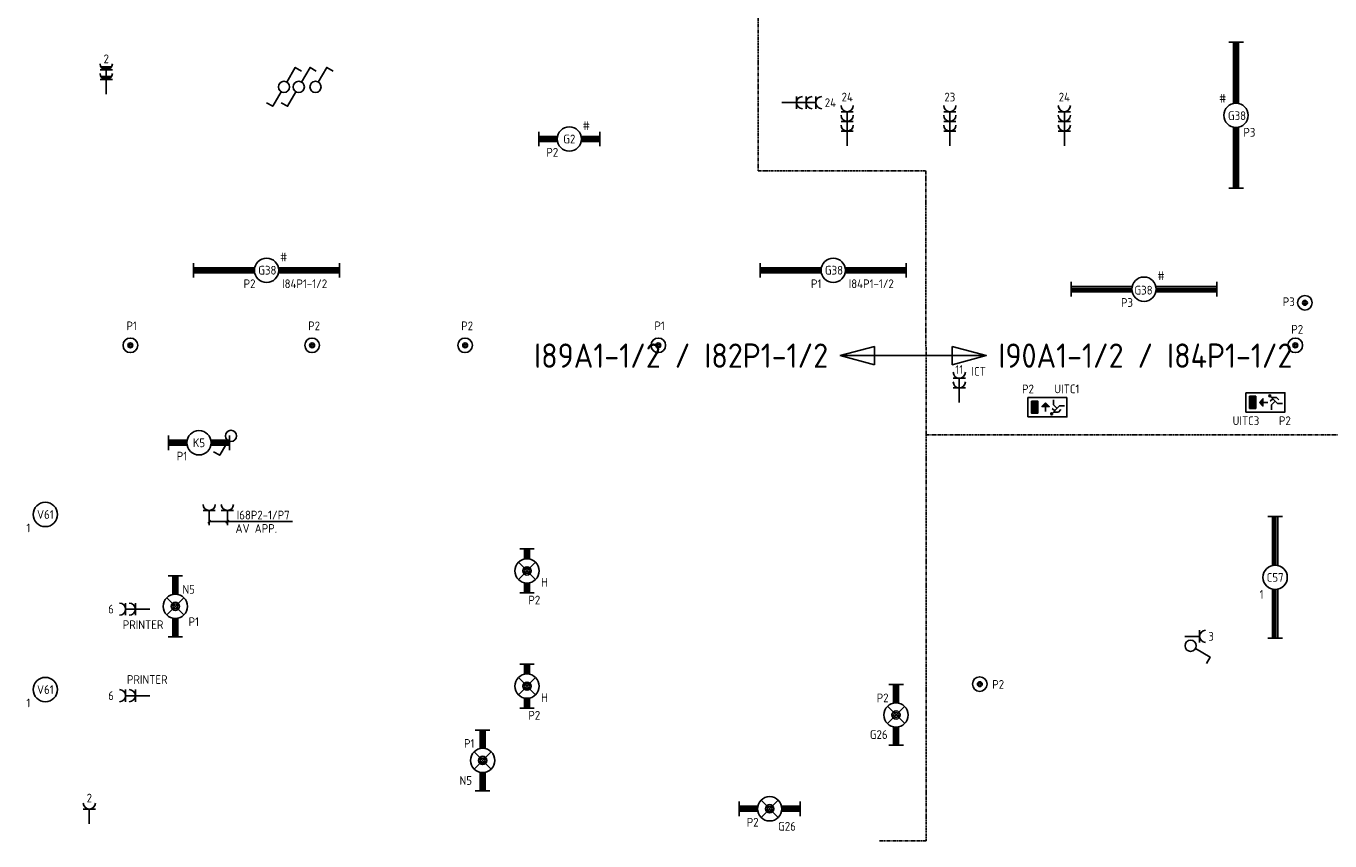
# Model space of a CAD drawing. Header units: millimetres. Extents: x 84152 to 132970, y 139979 to 175450.
# Tile 5 of 16: x 110862 to 124265, y 139983 to 148360. Entities that reach past the tile are written whole.
import ezdxf
from ezdxf.enums import TextEntityAlignment as Align

# ---------------------------------------------------------------- set-up
doc = ezdxf.new("R2010")
doc.units = ezdxf.units.MM
doc.linetypes.add('B0801', pattern=[62.5, 31.25, -6.25, 6.25, -6.25, 6.25, -6.25])
doc.layers.get('0').update_dxf_attribs({"linetype": 'CONTINUOUS'})
for name, color, linetype in [('EB6220--_ATTRIB', 2, 'CONTINUOUS'), ('EB62203-_ATTRIB', 2, 'CONTINUOUS'), ('EB63101-_ATTRIB', 2, 'CONTINUOUS'), ('EB63103-_ATTRIB', 2, 'CONTINUOUS'), ('EB63202-_ATTRIB', 2, 'CONTINUOUS'), ('EB63501-_ATTRIB', 2, 'CONTINUOUS'), ('EL6220--_KRACHT', 2, 'CONTINUOUS'), ('EL622005_KSTSCH', 6, 'B0801'), ('EL62203-_KRACHT-WCD230', 3, 'CONTINUOUS'), ('EL63101-_LICHT-ARM', 3, 'CONTINUOUS'), ('EL63102-_LICHT-SCH', 3, 'CONTINUOUS'), ('EL63103-_LICHT-WCD230V', 3, 'CONTINUOUS'), ('EL63202-_NOODVRL-TXT', 3, 'CONTINUOUS'), ('EL63501-_NOODVRL-ARM', 3, 'CONTINUOUS'), ('LASDOZEN', 3, 'CONTINUOUS'), ('LBSDOZEN_ATTRIB', 2, 'CONTINUOUS')]:
    doc.layers.add(name, color=color, linetype=linetype)
doc.styles.add('1_8', font='iso', dxfattribs={"width": 0.7, "height": 1.8})
doc.styles.add('5_0', font='iso', dxfattribs={"height": 5})
doc.styles.add('NORATT', font='isocp.shx')

# ---------------------------------------------------------------- blocks, each defined once
blk = doc.blocks.new('ES3W2W')
at = {"color": 0}
for p, q in [((1.25, 2), (-1.25, 2)), ((1.25, 0), (-1.25, 0)), ((1.07, 2.6), (-1.07, 2.6)), ((1.07, 0.6), (-1.07, 0.6)), ((0.81, 2.3), (-0.81, 2.3)), ((0.81, 0.3), (-0.81, 0.3)), ((0, 2), (0, -3))]:
    blk.add_line(p, q, dxfattribs=at)
for centre in [(0, 3.25), (0, 1.25)]:
    blk.add_arc(centre, 1.25, 180, 0, dxfattribs=at)
at = {"style": '1_8'}
for tag, flags, p in [('VERMOGEN', 9, (-2.5, 6.25)), ('GROEP', 8, (0, 4.25)), ('SCHAK', 8, (2.5, 6.25)), ('TAL', 8, (2.5, 6.25)), ('KAST', 9, (7, 6.25))]:
    blk.add_attdef(tag, text='', height=1.8, rotation=90, dxfattribs=dict(at, flags=flags)).set_placement(p, align=Align.MIDDLE_CENTER)
at = {"style": '1_8', "flags": 8}
blk.add_attdef('DOEL', text='', height=1.8, rotation=90, dxfattribs=at).set_placement((-2.5, 2.75), align=Align.MIDDLE_LEFT)
at = {"style": '1_8', "flags": 9}
blk.add_attdef('M_CODE', text='', height=1.8, dxfattribs=at).set_placement((0, 0), align=Align.MIDDLE_CENTER)
blk = doc.blocks.new('EK3T10')
at = {"color": 0}
for p, q in [((-6.25, -1.5), (-6.25, 1.5)), ((-6.25, 0.52), (-2.44, 0.52)), ((-6.25, 0.17), (-2.49, 0.17)), ((2.44, 0.52), (6.25, 0.52)), ((2.49, 0.17), (6.25, 0.17)), ((6.25, -1.5), (6.25, 1.5)), ((-6.25, -0.17), (-2.49, -0.17)), ((-6.25, -0.52), (-2.44, -0.52)), ((2.44, -0.52), (6.25, -0.52)), ((2.49, -0.17), (6.25, -0.17))]:
    blk.add_line(p, q, dxfattribs=at)
blk.add_circle((0, 0), 2.5, dxfattribs=at)
at = {"style": 'NORATT'}
for tag, flags, p in [('GELIJK', 9, (3.5, 5)), ('SCHAK', 8, (3.5, 2.75)), ('A_CODE', 8, (0, 0)), ('GROEP', 8, (-3.5, -2.75)), ('KAST', 9, (3.5, -2.75))]:
    blk.add_attdef(tag, text='', height=1.8, dxfattribs=dict(at, flags=flags)).set_placement(p, align=Align.MIDDLE_CENTER)
blk = doc.blocks.new('ES3S1')
at = {"color": 0}
blk.add_lwpolyline([(0.58, 1), (2.31, 4), (3.61, 3.25)], dxfattribs=at)
blk.add_circle((0, 0), 1.15, dxfattribs=at)
at = {"color": 0, "style": 'NORATT', "flags": 8}
blk.add_attdef('SCHAK', text='', height=1.8, dxfattribs=at).set_placement((3, 5.5), align=Align.MIDDLE_CENTER)
at = {"color": 0, "style": 'NORATT'}
for tag, flags, p in [('KAST', 9, (3.7, 2.5)), ('GROEP', 9, (3.7, 0)), ('DOEL', 8, (3.7, -2.5)), ('M_CODE', 9, (3.7, -5))]:
    blk.add_attdef(tag, text='', height=1.8, dxfattribs=dict(at, flags=flags)).set_placement(p, align=Align.MIDDLE_LEFT)
blk = doc.blocks.new('ES3SW')
at = {"color": 0}
for points in [[(0.58, 1), (2.31, 4), (3.61, 3.25)], [(-0.58, -1), (-2.31, -4), (-3.61, -3.25)]]:
    blk.add_lwpolyline(points, dxfattribs=at)
blk.add_circle((0, 0), 1.15, dxfattribs=at)
at = {"style": '1_8'}
for tag, flags, p in [('SCHAK', 8, (3, 5.5)), ('KAST', 9, (-3, 0.5)), ('M_CODE', 9, (0, 0)), ('DOEL', 9, (-3, -2)), ('GROEP', 9, (-3, -4.5))]:
    blk.add_attdef(tag, text='', height=1.8, dxfattribs=dict(at, flags=flags)).set_placement(p, align=Align.MIDDLE_CENTER)
blk = doc.blocks.new('ES111205')
at = {"color": 0}
for radius in [1.5, 0.5, 0.25]:
    blk.add_circle((0, 0), radius, dxfattribs=at)
at = {"style": '1_8'}
for tag, flags, p in [('VERMOGEN', 9, (-2.5, 3.25)), ('GROEP', 8, (0, 3.25)), ('SCHAK', 8, (2.5, 3.25)), ('KAST', 9, (7, 3.25)), ('DOEL', 8, (-2.5, -0.25))]:
    blk.add_attdef(tag, text='', height=1.8, rotation=90, dxfattribs=dict(at, flags=flags)).set_placement(p, align=Align.MIDDLE_LEFT)
at = {"color": 0, "style": '1_8', "flags": 8}
for tag, p in [('NUMMER', (0, 3)), ('CODE', (0, 0))]:
    blk.add_attdef(tag, text='', height=1.8, dxfattribs=at).set_placement(p, align=Align.MIDDLE)
at = {"style": '1_8', "flags": 8}
blk.add_attdef('TAL', text='', height=1.8, rotation=90, dxfattribs=at).set_placement((2.5, 3.25), align=Align.MIDDLE_CENTER)
at = {"style": '1_8', "flags": 9}
blk.add_attdef('M_CODE', text='', height=1.8, dxfattribs=at).set_placement((0, 0), align=Align.MIDDLE_CENTER)
blk = doc.blocks.new('ES111271')
at = {"color": 0}
blk.add_line((0, 15), (0, -15), dxfattribs=at)
for points in [[(-1.87, 8), (0, 15), (1.87, 8)], [(1.87, -8), (0, -15), (-1.87, -8)]]:
    blk.add_lwpolyline(points, close=True, dxfattribs=at)
at = {"color": 0, "style": '5_0', "flags": 8}
blk.add_attdef('KAST-1', text='', height=5, rotation=270, dxfattribs=at).set_placement((0, 17.5), align=Align.MIDDLE_RIGHT)
at = {"style": '1_8', "flags": 8}
blk.add_attdef('M_CODE', text='', height=1.8, dxfattribs=at).set_placement((0, 0), align=Align.MIDDLE_CENTER)
at = {"color": 0, "style": '5_0', "flags": 8}
blk.add_attdef('KAST-2', text='', height=5, rotation=270, dxfattribs=at).set_placement((0, -17.5), align=Align.MIDDLE_LEFT)
blk = doc.blocks.new('EK3T11')
at = {"color": 0}
for p, q in [((-6.25, -1.5), (-6.25, 1.5)), ((-6.25, 0.52), (-2.44, 0.52)), ((-6.25, 0.17), (-2.49, 0.17)), ((-1.77, 1.77), (1.77, -1.77)), ((1.77, 1.77), (-1.77, -1.77)), ((2.44, 0.52), (6.25, 0.52)), ((2.49, 0.17), (6.25, 0.17)), ((6.25, -1.5), (6.25, 1.5)), ((-6.25, -0.17), (-2.49, -0.17)), ((-6.25, -0.52), (-2.44, -0.52)), ((2.44, -0.52), (6.25, -0.52)), ((2.49, -0.17), (6.25, -0.17))]:
    blk.add_line(p, q, dxfattribs=at)
blk.add_lwpolyline([(1.77, -1.77), (1.75, -1.75)], dxfattribs=at)
for radius in [2.5, 0.85, 0.5]:
    blk.add_circle((0, 0), radius, dxfattribs=at)
at = {"style": '1_8'}
for tag, flags, p in [('GELIJK', 9, (3.5, 5)), ('A_CODE', 8, (-3.5, 2.75)), ('SCHAK', 8, (3.5, 2.75)), ('TAL', 8, (2.5, 1.75)), ('GROEP', 8, (-3.5, -2.75)), ('KAST', 9, (3.5, -2.75))]:
    blk.add_attdef(tag, text='', height=1.8, dxfattribs=dict(at, flags=flags)).set_placement(p, align=Align.MIDDLE_CENTER)
blk = doc.blocks.new('EK3T01')
at = {"color": 0}
for p, q in [((-4.5, -1.5), (-4.5, 1.5)), ((-4.5, 0.52), (-2.44, 0.52)), ((-4.5, 0.17), (-2.49, 0.17)), ((-1.77, 1.77), (1.77, -1.77)), ((1.77, 1.77), (-1.77, -1.77)), ((2.44, 0.52), (4.5, 0.52)), ((2.49, 0.17), (4.5, 0.17)), ((4.5, -1.5), (4.5, 1.5)), ((-4.5, -0.17), (-2.49, -0.17)), ((-4.5, -0.52), (-2.44, -0.52)), ((2.44, -0.52), (4.5, -0.52)), ((2.49, -0.17), (4.5, -0.17))]:
    blk.add_line(p, q, dxfattribs=at)
blk.add_lwpolyline([(1.77, -1.77), (1.75, -1.75)], dxfattribs=at)
for radius in [2.5, 0.85, 0.5]:
    blk.add_circle((0, 0), radius, dxfattribs=at)
at = {"style": '1_8'}
for tag, flags, p in [('GELIJK', 9, (3.5, 5)), ('A_CODE', 8, (-3.5, 2.75)), ('SCHAK', 8, (3.5, 2.75)), ('TAL', 8, (2.5, 1.75)), ('GROEP', 8, (-3.5, -2.75)), ('KAST', 9, (3.5, -2.75))]:
    blk.add_attdef(tag, text='', height=1.8, dxfattribs=dict(at, flags=flags)).set_placement(p, align=Align.MIDDLE_CENTER)
blk = doc.blocks.new('ES3N026')
at = {"color": 2}
for p, q in [((-1.5, 0.75), (-1, 0.25)), ((0.38, -0.88), (0.38, 0.87)), ((-0.23, -0.27), (-0.23, -0.13)), ((-0.03, -0.47), (-0.03, -0.13)), ((0.17, -0.68), (0.17, -0.13)), ((0.57, -0.68), (0.57, -0.13)), ((0.77, -0.47), (0.77, -0.13)), ((0.97, -0.27), (0.97, -0.13))]:
    blk.add_line(p, q, dxfattribs=at)
at = {"color": 0}
for p, q in [((2.25, 1.25), (2.25, -1.25)), ((2.5, 1.25), (2.5, -1.25)), ((2.75, 1.25), (2.75, -1.25)), ((3, 1.25), (3, -1.25))]:
    blk.add_line(p, q, dxfattribs=at)
for points in [[(4.01, 2.01), (4.01, -1.98), (-3.99, -1.98), (-3.99, 2.01)], [(3.25, -1.25), (2, -1.25), (2, 1.25), (3.25, 1.25)]]:
    blk.add_lwpolyline(points, close=True, dxfattribs=at)
at = {"color": 2}
for points in [[(-0.75, 1.5), (-2.5, -0.25), (-3.5, -0.25)], [(-1.25, 1), (-2.25, 1), (-2.75, 0.5)], [(-2, 0.25), (-1.25, -0.5), (-1.25, -1.5)]]:
    blk.add_lwpolyline(points, dxfattribs=at)
blk.add_lwpolyline([(0.38, -0.88), (1.12, -0.13), (-0.37, -0.13)], close=True, dxfattribs=at)
blk.add_circle((-0.87, 1.35), 0.2, dxfattribs=at)
at = {"color": 0, "style": 'NORATT'}
for tag, flags, p in [('KAST', 9, (-4, 3.75)), ('NUMMER', 8, (4, 3.75)), ('A_CODE', 8, (-4, -3.75)), ('GROEP', 8, (4, -3.75))]:
    blk.add_attdef(tag, text='', height=1.8, dxfattribs=dict(at, flags=flags)).set_placement(p, align=Align.MIDDLE)
blk = doc.blocks.new('ES3N021')
at = {"color": 0}
for p, q in [((-3, 1.25), (-3, -1.25)), ((-2.75, 1.25), (-2.75, -1.25)), ((-2.5, 1.25), (-2.5, -1.25)), ((-2.25, 1.25), (-2.25, -1.25))]:
    blk.add_line(p, q, dxfattribs=at)
at = {"color": 2}
for p, q in [((-1.25, 0), (0.5, 0)), ((-1.05, 0.2), (-0.5, 0.2)), ((-0.85, 0.4), (-0.5, 0.4)), ((-0.65, 0.6), (-0.5, 0.6)), ((1.5, 0.75), (1, 0.25)), ((-1.05, -0.2), (-0.5, -0.2)), ((-0.85, -0.4), (-0.5, -0.4)), ((-0.65, -0.6), (-0.5, -0.6))]:
    blk.add_line(p, q, dxfattribs=at)
at = {"color": 0}
for points in [[(-4, 2), (-4, -2), (4, -2), (4, 2)], [(-3.25, -1.25), (-2, -1.25), (-2, 1.25), (-3.25, 1.25)]]:
    blk.add_lwpolyline(points, close=True, dxfattribs=at)
at = {"color": 2}
blk.add_lwpolyline([(-1.25, 0), (-0.5, 0.75), (-0.5, -0.75)], close=True, dxfattribs=at)
for points in [[(0.75, 1.5), (2.5, -0.25), (3.5, -0.25)], [(1.25, 1), (2.25, 1), (2.75, 0.5)], [(2, 0.25), (1.25, -0.5), (1.25, -1.5)]]:
    blk.add_lwpolyline(points, dxfattribs=at)
blk.add_circle((0.9, 1.36), 0.2, dxfattribs=at)
at = {"color": 0, "style": 'NORATT'}
for tag, flags, p in [('KAST', 9, (-4, 3.75)), ('NUMMER', 8, (4, 3.75)), ('A_CODE', 8, (-4, -3.75)), ('GROEP', 8, (4, -3.75))]:
    blk.add_attdef(tag, text='', height=1.8, dxfattribs=dict(at, flags=flags)).set_placement(p, align=Align.MIDDLE)
blk = doc.blocks.new('ES3W1A')
at = {"color": 0}
for p, q in [((1.25, 0), (-1.25, 0)), ((0, 0), (0, -3))]:
    blk.add_line(p, q, dxfattribs=at)
blk.add_arc((0, 1.25), 1.25, 180, 0, dxfattribs=at)
at = {"color": 0, "style": 'NORATT'}
for tag, flags, p in [('KAST', 9, (-2.5, 5)), ('VERMOGEN', 9, (-2.5, 2.5)), ('GELIJK', 9, (-2.5, 0)), ('SCHAK', 8, (-1, -1.5))]:
    blk.add_attdef(tag, text='', height=1.8, dxfattribs=dict(at, flags=flags)).set_placement(p, align=Align.MIDDLE_RIGHT)
at = {"color": 0, "style": 'NORATT', "flags": 8}
blk.add_attdef('GROEP', text='', height=1.8, rotation=90, dxfattribs=at).set_placement((0, 3), align=Align.MIDDLE_CENTER)
at = {"color": 0, "style": 'NORATT'}
for tag, flags, p in [('DOEL', 8, (2.5, 2.5)), ('M_CODE', 9, (2.5, 0)), ('TAL', 8, (1, -1.5))]:
    blk.add_attdef(tag, text='', height=1.8, dxfattribs=dict(at, flags=flags)).set_placement(p, align=Align.MIDDLE_LEFT)
blk = doc.blocks.new('ES3G00')
at = {"color": 0}
blk.add_circle((0, 0), 2.5, dxfattribs=at)
at = {"style": '1_8'}
for tag, flags, p in [('GELIJK', 9, (3.5, 5)), ('SCHAK', 8, (3.5, 2.75)), ('A_CODE', 8, (0, 0)), ('GROEP', 8, (-3.5, -2.75)), ('KAST', 9, (3.5, -2.75))]:
    blk.add_attdef(tag, text='', height=1.8, dxfattribs=dict(at, flags=flags)).set_placement(p, align=Align.MIDDLE_CENTER)
blk = doc.blocks.new('ES3W3A')
at = {"color": 0}
for p, q in [((1.25, 4), (-1.25, 4)), ((0, 4), (0, -3)), ((1.25, 2), (-1.25, 2)), ((1.25, 0), (-1.25, 0))]:
    blk.add_line(p, q, dxfattribs=at)
for centre in [(0, 5.25), (0, 3.25), (0, 1.25)]:
    blk.add_arc(centre, 1.25, 180, 0, dxfattribs=at)
at = {"color": 0, "style": 'NORATT'}
for tag, flags, p in [('VERMOGEN', 9, (5, 6.25)), ('GROEP', 8, (0, 6.25)), ('GELIJK', 9, (7.5, 6.25)), ('DOEL', 8, (-2.5, 6.25)), ('KAST', 9, (2.5, 6.25)), ('TAL', 8, (2.5, 6.25))]:
    blk.add_attdef(tag, text='', height=1.8, rotation=90, dxfattribs=dict(at, flags=flags)).set_placement(p, align=Align.MIDDLE_LEFT)
for tag, flags, p in [('SCHAK', 8, (3, 5.5)), ('M_CODE', 9, (0, -2.5))]:
    blk.add_attdef(tag, text='', height=1.8, dxfattribs=dict(at, flags=flags)).set_placement(p, align=Align.MIDDLE_CENTER)
blk = doc.blocks.new('EK3T30')
at = {"color": 0}
for p, q in [((-15, -1.5), (-15, 1.5)), ((-15, 0.52), (-2.44, 0.52)), ((-15, 0.17), (-2.49, 0.17)), ((2.44, 0.52), (15, 0.52)), ((2.49, 0.17), (15, 0.17)), ((15, -1.5), (15, 1.5)), ((-15, -0.17), (-2.49, -0.17)), ((-15, -0.52), (-2.44, -0.52)), ((2.44, -0.52), (15, -0.52)), ((2.49, -0.17), (15, -0.17))]:
    blk.add_line(p, q, dxfattribs=at)
blk.add_circle((0, 0), 2.5, dxfattribs=at)
at = {"color": 0, "style": 'NORATT', "flags": 9}
blk.add_attdef('GELIJK', text='', height=1.8, dxfattribs=at).set_placement((3.5, 5), align=Align.MIDDLE_CENTER)
at = {"color": 0, "style": 'NORATT'}
for tag, flags, p in [('SCHAK', 8, (3.5, 2.8)), ('A_CODE', 8, (0, 0)), ('GROEP', 8, (-3.5, -2.8)), ('KAST', 9, (3.5, -2.8))]:
    blk.add_attdef(tag, text='', height=1.8, dxfattribs=dict(at, flags=flags)).set_placement(p, align=Align.MIDDLE)
blk = doc.blocks.new('ES3W2A')
at = {"color": 0}
for p, q in [((1.25, 2), (-1.25, 2)), ((1.25, 0), (-1.25, 0)), ((0, 2), (0, -3))]:
    blk.add_line(p, q, dxfattribs=at)
for centre in [(0, 3.25), (0, 1.25)]:
    blk.add_arc(centre, 1.25, 180, 0, dxfattribs=at)
at = {"color": 0, "style": 'NORATT', "flags": 8}
blk.add_attdef('GROEP', text='', height=1.8, rotation=90, dxfattribs=at).set_placement((0, 5), align=Align.MIDDLE_CENTER)
at = {"color": 0, "style": 'NORATT'}
for tag, flags, p in [('KAST', 9, (-2.5, 5)), ('VERMOGEN', 9, (-2.5, 2.5)), ('GELIJK', 9, (-2.5, 0)), ('SCHAK', 8, (-1, -1.5))]:
    blk.add_attdef(tag, text='', height=1.8, dxfattribs=dict(at, flags=flags)).set_placement(p, align=Align.MIDDLE_RIGHT)
for tag, flags, p in [('DOEL', 8, (2.5, 2.5)), ('M_CODE', 9, (2.5, 0)), ('TAL', 8, (1, -1.5))]:
    blk.add_attdef(tag, text='', height=1.8, dxfattribs=dict(at, flags=flags)).set_placement(p, align=Align.MIDDLE_LEFT)
blk = doc.blocks.new('EK3T20')
at = {"color": 0}
for p, q in [((-12.5, -1.5), (-12.5, 1.5)), ((-12.5, 0.52), (-2.44, 0.52)), ((-12.5, 0.17), (-2.49, 0.17)), ((2.44, 0.52), (12.5, 0.52)), ((2.49, 0.17), (12.5, 0.17)), ((12.5, -1.5), (12.5, 1.5)), ((-12.5, -0.17), (-2.49, -0.17)), ((-12.5, -0.52), (-2.44, -0.52)), ((2.44, -0.52), (12.5, -0.52)), ((2.49, -0.17), (12.5, -0.17))]:
    blk.add_line(p, q, dxfattribs=at)
blk.add_circle((0, 0), 2.5, dxfattribs=at)
at = {"color": 0, "style": '1_8'}
for tag, flags, p in [('SCHAK', 8, (3.5, 2.75)), ('A_CODE', 8, (0, 0)), ('GROEP', 8, (-3.5, -2.75)), ('KAST', 9, (3.5, -2.75))]:
    blk.add_attdef(tag, text='', height=1.8, dxfattribs=dict(at, flags=flags)).set_placement(p, align=Align.MIDDLE)

msp = doc.modelspace()

# ---------------------------------------------------------------- linework, layer by layer
at = {"layer": 'EL622005_KSTSCH'}
for p, q in [((118388, 153817), (118388, 146871)), ((118388, 146871), (120112, 146871)), ((120112, 146871), (120115, 139983)), ((120112, 144156), (124383, 144156)), ((120115, 139983), (119632, 139983))]:
    msp.add_line(p, q, dxfattribs=at)
at = {"layer": 'EL63103-_LICHT-WCD230V', "color": 1}
for points in [[(112729, 143251), (112759, 143281)], [(113599, 143266), (112744, 143266)], [(112916, 143251), (112946, 143281)]]:
    msp.add_lwpolyline(points, dxfattribs=at)

# ---------------------------------------------------------------- block references
at = {"layer": 'EL6220--_KRACHT'}
ref = msp.add_blockref('ES111271', (119982, 144972), dxfattribs=dict(at, xscale=50, yscale=50, zscale=50, rotation=90))
ref.add_attrib('KAST-1', 'I89A1-1/2 / I82P1-1/2', dxfattribs={"layer": 'EB6220--_ATTRIB', "color": 4, "height": 250, "style": '5_0', "flags": 8}).set_placement((119107, 144972), align=Align.MIDDLE_RIGHT)
ref.add_attrib('KAST-2', 'I90A1-1/2 / I84P1-1/2', dxfattribs={"layer": 'EB6220--_ATTRIB', "color": 4, "height": 250, "style": '5_0', "flags": 8}).set_placement((120857, 144972), align=Align.MIDDLE_LEFT)
at = {"layer": 'EL62203-_KRACHT-WCD230'}
ref = msp.add_blockref('ES3W2W', (111686, 147810), dxfattribs=dict(at, xscale=50, yscale=50, zscale=50))
ref.add_attrib('GROEP', '2', dxfattribs={"layer": 'EB62203-_ATTRIB', "color": 1, "height": 90, "style": '1_8', "flags": 8}).set_placement((111686, 148023), align=Align.MIDDLE_CENTER)
ref = msp.add_blockref('ES3W3A', (118780, 147573, 500), dxfattribs=dict(at, xscale=50, yscale=50, zscale=50, rotation=270))
ref.add_attrib('GROEP', '24', dxfattribs={"layer": 'EB62203-_ATTRIB', "color": 1, "height": 90, "style": 'NORATT', "flags": 8}).set_placement((119130, 147573, 500), align=Align.MIDDLE_CENTER)
ref = msp.add_blockref('ES3W3A', (119303, 147280, 500), dxfattribs=dict(at, xscale=50, yscale=50, zscale=50))
ref.add_attrib('GROEP', '24', dxfattribs={"layer": 'EB62203-_ATTRIB', "color": 1, "height": 90, "style": 'NORATT', "flags": 8}).set_placement((119303, 147630, 500), align=Align.MIDDLE_CENTER)
ref = msp.add_blockref('ES3W3A', (120358, 147280, 500), dxfattribs=dict(at, xscale=50, yscale=50, zscale=50))
ref.add_attrib('GROEP', '23', dxfattribs={"layer": 'EB62203-_ATTRIB', "color": 1, "height": 90, "style": 'NORATT', "flags": 8}).set_placement((120358, 147630, 500), align=Align.MIDDLE_CENTER)
ref = msp.add_blockref('ES3W3A', (121535, 147280, 500), dxfattribs=dict(at, xscale=50, yscale=50, zscale=50))
ref.add_attrib('GROEP', '24', dxfattribs={"layer": 'EB62203-_ATTRIB', "color": 1, "height": 90, "style": 'NORATT', "flags": 8}).set_placement((121535, 147630, 500), align=Align.MIDDLE_CENTER)
ref = msp.add_blockref('ES3W1A', (111512, 140310), dxfattribs=dict(at, xscale=-50, yscale=50, zscale=50))
ref.add_attrib('GROEP', '2', dxfattribs={"layer": 'EB62203-_ATTRIB', "color": 1, "height": 90, "style": 'NORATT', "flags": 8}).set_placement((111512, 140423), align=Align.MIDDLE_CENTER)
at = {"layer": 'EL63101-_LICHT-ARM'}
ref = msp.add_blockref('EK3T30', (123300, 147443, 2200), dxfattribs=dict(at, xscale=50, yscale=50, zscale=50, rotation=90))
ref.add_attrib('A_CODE', 'G38', dxfattribs={"layer": 'EB63501-_ATTRIB', "color": 1, "height": 90, "style": 'NORATT', "flags": 8}).set_placement((123310, 147439), align=Align.MIDDLE)
ref.add_attrib('GROEP', 'P3', dxfattribs={"layer": 'EB63501-_ATTRIB', "color": 1, "height": 90, "style": 'NORATT', "flags": 8}).set_placement((123437, 147268, 2200), align=Align.MIDDLE)
ref.add_attrib('SCHAK', '#', dxfattribs={"layer": 'EB63101-_ATTRIB', "color": 1, "height": 90, "style": 'NORATT', "flags": 8}).set_placement((123162, 147618, 2200), align=Align.MIDDLE)
ref = msp.add_blockref('EK3T10', (116446, 147199), dxfattribs=dict(at, xscale=50, yscale=50, zscale=50))
ref.add_attrib('A_CODE', 'G2', dxfattribs={"layer": 'EB63101-_ATTRIB', "color": 1, "height": 90, "style": '1_8', "flags": 8}).set_placement((116446, 147199), align=Align.MIDDLE)
ref.add_attrib('GROEP', 'P2', dxfattribs={"layer": 'EB63101-_ATTRIB', "color": 1, "height": 90, "style": '1_8', "flags": 8}).set_placement((116271, 147062), align=Align.MIDDLE)
ref.add_attrib('SCHAK', '#', dxfattribs={"layer": 'EB63101-_ATTRIB', "color": 1, "height": 90, "style": '1_8', "flags": 8}).set_placement((116621, 147337), align=Align.MIDDLE)
ref = msp.add_blockref('EK3T30', (113334, 145849, 2200), dxfattribs=dict(at, xscale=50, yscale=50, zscale=50))
ref.add_attrib('A_CODE', 'G38', dxfattribs={"layer": 'EB63101-_ATTRIB', "color": 1, "height": 90, "style": 'NORATT', "flags": 8}).set_placement((113342, 145850, 2200), align=Align.MIDDLE)
ref.add_attrib('GROEP', 'P2', dxfattribs={"layer": 'EB63101-_ATTRIB', "color": 1, "height": 90, "style": 'NORATT', "flags": 8}).set_placement((113159, 145711, 2200), align=Align.MIDDLE)
ref.add_attrib('KAST', 'I84P1-1/2', dxfattribs={"layer": 'EB63101-_ATTRIB', "color": 1, "height": 90, "style": 'NORATT', "flags": 8}).set_placement((113725, 145711, 2200), align=Align.MIDDLE)
ref.add_attrib('SCHAK', '#', dxfattribs={"layer": 'EB63101-_ATTRIB', "color": 1, "height": 90, "style": 'NORATT', "flags": 8}).set_placement((113509, 145986, 2200), align=Align.MIDDLE)
ref = msp.add_blockref('EK3T30', (119159, 145849, 2200), dxfattribs=dict(at, xscale=50, yscale=50, zscale=50))
ref.add_attrib('A_CODE', 'G38', dxfattribs={"layer": 'EB63101-_ATTRIB', "color": 1, "height": 90, "style": 'NORATT', "flags": 8}).set_placement((119167, 145850), align=Align.MIDDLE)
ref.add_attrib('GROEP', 'P1', dxfattribs={"layer": 'EB63101-_ATTRIB', "color": 1, "height": 90, "style": 'NORATT', "flags": 8}).set_placement((118984, 145711, 2200), align=Align.MIDDLE)
ref.add_attrib('KAST', 'I84P1-1/2', dxfattribs={"layer": 'EB63101-_ATTRIB', "color": 1, "height": 90, "style": 'NORATT', "flags": 8}).set_placement((119550, 145711, 2200), align=Align.MIDDLE)
ref = msp.add_blockref('EK3T30', (122354, 145655, 2200), dxfattribs=dict(at, xscale=50, yscale=50, zscale=50))
ref.add_attrib('A_CODE', 'G38', dxfattribs={"layer": 'EB63501-_ATTRIB', "color": 1, "height": 90, "style": 'NORATT', "flags": 8}).set_placement((122349, 145645), align=Align.MIDDLE)
ref.add_attrib('GROEP', 'P3', dxfattribs={"layer": 'EB63501-_ATTRIB', "color": 1, "height": 90, "style": 'NORATT', "flags": 8}).set_placement((122179, 145518, 2200), align=Align.MIDDLE)
ref.add_attrib('SCHAK', '#', dxfattribs={"layer": 'EB63101-_ATTRIB', "color": 1, "height": 90, "style": 'NORATT', "flags": 8}).set_placement((122529, 145793, 2200), align=Align.MIDDLE)
ref = msp.add_blockref('EK3T10', (112639, 144076), dxfattribs=dict(at, xscale=50, yscale=50, zscale=50))
ref.add_attrib('A_CODE', 'K5', dxfattribs={"layer": 'EB63101-_ATTRIB', "color": 1, "height": 90, "style": '1_8', "flags": 8}).set_placement((112639, 144076), align=Align.MIDDLE)
ref.add_attrib('GROEP', 'P1', dxfattribs={"layer": 'EB63101-_ATTRIB', "color": 1, "height": 90, "style": '1_8', "flags": 8}).set_placement((112464, 143939), align=Align.MIDDLE)
ref = msp.add_blockref('ES3G00', (111060, 143339, 2600), dxfattribs=dict(at, xscale=50, yscale=50, zscale=50))
ref.add_attrib('A_CODE', 'V61', dxfattribs={"layer": 'EB63101-_ATTRIB', "color": 1, "height": 90, "style": 'NORATT', "flags": 8}).set_placement((111060, 143339, 2600), align=Align.MIDDLE)
ref.add_attrib('GROEP', '1', dxfattribs={"layer": 'EB63101-_ATTRIB', "color": 1, "height": 90, "style": 'NORATT', "flags": 8}).set_placement((110885, 143201, 2600), align=Align.MIDDLE)
ref = msp.add_blockref('EK3T20', (123702, 142692), dxfattribs=dict(at, xscale=50, yscale=50, zscale=50, rotation=90))
ref.add_attrib('A_CODE', 'C57', dxfattribs={"layer": 'EB63101-_ATTRIB', "color": 1, "height": 90, "style": 'NORATT', "flags": 8}).set_placement((123702, 142692), align=Align.MIDDLE_CENTER)
ref.add_attrib('GROEP', '1', dxfattribs={"layer": 'EB63101-_ATTRIB', "color": 1, "height": 90, "style": 'NORATT', "flags": 8}).set_placement((123562, 142517), align=Align.MIDDLE_CENTER)
ref = msp.add_blockref('ES3G00', (111060, 141539, 2600), dxfattribs=dict(at, xscale=50, yscale=50, zscale=50))
ref.add_attrib('A_CODE', 'V61', dxfattribs={"layer": 'EB63101-_ATTRIB', "color": 1, "height": 90, "style": 'NORATT', "flags": 8}).set_placement((111060, 141539, 2600), align=Align.MIDDLE)
ref.add_attrib('GROEP', '1', dxfattribs={"layer": 'EB63101-_ATTRIB', "color": 1, "height": 90, "style": 'NORATT', "flags": 8}).set_placement((110885, 141402, 2600), align=Align.MIDDLE)
at = {"layer": 'EL63102-_LICHT-SCH', "xscale": 50, "yscale": 50, "zscale": 50}
for name, p in [('ES3SW', (113513, 147735)), ('ES3SW', (113665, 147735)), ('ES3S1', (113837, 147735))]:
    msp.add_blockref(name, p, dxfattribs=at)
for p, rotation in [((112968, 144147), 180), ((122833, 141989), 270)]:
    msp.add_blockref('ES3S1', p, dxfattribs=dict(at, rotation=rotation))
at = {"layer": 'EL63103-_LICHT-WCD230V'}
ref = msp.add_blockref('ES3W2A', (120455, 144640, 1050), dxfattribs=dict(at, xscale=50, yscale=50, zscale=50))
ref.add_attrib('DOEL', 'ICT', dxfattribs={"layer": 'EB63103-_ATTRIB', "color": 1, "height": 90, "style": 'NORATT', "flags": 8}).set_placement((120580, 144810, 1050), align=Align.MIDDLE_LEFT)
ref.add_attrib('GROEP', '11', dxfattribs={"layer": 'EB63103-_ATTRIB', "color": 1, "height": 90, "style": 'NORATT', "flags": 8}).set_placement((120455, 144829, 1050), align=Align.MIDDLE_CENTER)
ref = msp.add_blockref('ES3W1A', (112744, 143380), dxfattribs=dict(at, xscale=50, yscale=50, zscale=50))
ref.add_attrib('DOEL', 'AV APP.', dxfattribs={"layer": 'EB63103-_ATTRIB', "color": 1, "height": 90, "style": 'NORATT', "flags": 8}).set_placement((113228, 143195), align=Align.MIDDLE)
ref.add_attrib('GROEP', 'I68P2-1/P7', dxfattribs={"layer": 'EB63103-_ATTRIB', "color": 1, "height": 90, "style": 'NORATT', "flags": 8}).set_placement((113299, 143333), align=Align.MIDDLE_CENTER)
ref = msp.add_blockref('ES3W1A', (112931, 143380), dxfattribs=dict(at, xscale=50, yscale=50, zscale=50))
ref.add_attrib('GROEP', 'I68P2-1/P7', dxfattribs={"layer": 'EB63103-_ATTRIB', "color": 1, "height": 90, "style": 'NORATT', "flags": 8}).set_placement((113299, 143333), align=Align.MIDDLE_CENTER)
ref = msp.add_blockref('ES3W2A', (111985, 142366, 1050), dxfattribs=dict(at, xscale=50, yscale=50, zscale=50, rotation=90))
ref.add_attrib('DOEL', 'PRINTER', dxfattribs={"layer": 'EB63103-_ATTRIB', "color": 1, "height": 90, "rotation": -360, "style": 'NORATT', "flags": 8}).set_placement((111856, 142206, 1050), align=Align.MIDDLE_LEFT)
ref.add_attrib('GROEP', '6', dxfattribs={"layer": 'EB63103-_ATTRIB', "color": 1, "height": 90, "style": 'NORATT', "flags": 8}).set_placement((111735, 142366, 1050), align=Align.MIDDLE_CENTER)
ref = msp.add_blockref('ES3W1A', (122925, 142086), dxfattribs=dict(at, xscale=50, yscale=50, zscale=50, rotation=270))
ref.add_attrib('GROEP', '3', dxfattribs={"layer": 'EB63103-_ATTRIB', "color": 1, "height": 90, "style": 'NORATT', "flags": 8}).set_placement((123043, 142086), align=Align.MIDDLE_CENTER)
ref = msp.add_blockref('ES3W2A', (111985, 141476, 1050), dxfattribs=dict(at, xscale=50, yscale=50, zscale=50, rotation=90))
ref.add_attrib('DOEL', 'PRINTER', dxfattribs={"layer": 'EB63103-_ATTRIB', "color": 1, "height": 90, "rotation": 360, "style": 'NORATT', "flags": 8}).set_placement((112316, 141642, 1050), align=Align.MIDDLE_RIGHT)
ref.add_attrib('GROEP', '6', dxfattribs={"layer": 'EB63103-_ATTRIB', "color": 1, "height": 90, "style": 'NORATT', "flags": 8}).set_placement((111735, 141476, 1050), align=Align.MIDDLE_CENTER)
at = {"layer": 'EL63202-_NOODVRL-TXT'}
ref = msp.add_blockref('ES3N026', (121361, 144442), dxfattribs=dict(at, xscale=50.00000000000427, yscale=50.00000000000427, zscale=50.00000000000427, rotation=180.0351209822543))
ref.add_attrib('A_CODE', 'UITC1', dxfattribs={"layer": 'EB63202-_ATTRIB', "color": 1, "height": 90, "style": 'NORATT', "flags": 8}).set_placement((121561, 144630), align=Align.MIDDLE)
ref.add_attrib('GROEP', 'P2', dxfattribs={"layer": 'EB63202-_ATTRIB', "color": 1, "height": 90, "style": 'NORATT', "flags": 8}).set_placement((121161, 144629), align=Align.MIDDLE)
ref = msp.add_blockref('ES3N021', (123602, 144491), dxfattribs=dict(at, xscale=50, yscale=50, zscale=50))
ref.add_attrib('A_CODE', 'UITC3', dxfattribs={"layer": 'EB63202-_ATTRIB', "color": 1, "height": 90, "style": 'NORATT', "flags": 8}).set_placement((123402, 144303), align=Align.MIDDLE)
ref.add_attrib('GROEP', 'P2', dxfattribs={"layer": 'EB63202-_ATTRIB', "color": 1, "height": 90, "style": 'NORATT', "flags": 8}).set_placement((123802, 144303), align=Align.MIDDLE)
at = {"layer": 'EL63501-_NOODVRL-ARM'}
ref = msp.add_blockref('EK3T01', (116011, 142759), dxfattribs=dict(at, xscale=50, yscale=50, zscale=50, rotation=270))
ref.add_attrib('A_CODE', 'H', dxfattribs={"layer": 'EB63501-_ATTRIB', "color": 1, "height": 90, "style": '1_8', "flags": 8}).set_placement((116191, 142641), align=Align.MIDDLE_CENTER)
ref.add_attrib('GROEP', 'P2', dxfattribs={"layer": 'EB63501-_ATTRIB', "color": 1, "height": 90, "style": '1_8', "flags": 8}).set_placement((116086, 142459), align=Align.MIDDLE_CENTER)
ref = msp.add_blockref('EK3T11', (112396, 142394), dxfattribs=dict(at, xscale=50, yscale=50, zscale=50, rotation=270))
ref.add_attrib('A_CODE', 'N5', dxfattribs={"layer": 'EB63501-_ATTRIB', "color": 1, "height": 90, "style": '1_8', "flags": 8}).set_placement((112533, 142569), align=Align.MIDDLE_CENTER)
ref.add_attrib('GROEP', 'P1', dxfattribs={"layer": 'EB63501-_ATTRIB', "color": 1, "height": 90, "style": '1_8', "flags": 8}).set_placement((112586, 142237), align=Align.MIDDLE_CENTER)
ref = msp.add_blockref('EK3T01', (116011, 141574), dxfattribs=dict(at, xscale=50, yscale=50, zscale=50, rotation=270))
ref.add_attrib('A_CODE', 'H', dxfattribs={"layer": 'EB63501-_ATTRIB', "color": 1, "height": 90, "style": '1_8', "flags": 8}).set_placement((116191, 141456), align=Align.MIDDLE_CENTER)
ref.add_attrib('GROEP', 'P2', dxfattribs={"layer": 'EB63501-_ATTRIB', "color": 1, "height": 90, "style": '1_8', "flags": 8}).set_placement((116086, 141274), align=Align.MIDDLE_CENTER)
ref = msp.add_blockref('EK3T11', (119805, 141278), dxfattribs=dict(at, xscale=50, yscale=50, zscale=50, rotation=270))
ref.add_attrib('A_CODE', 'G26', dxfattribs={"layer": 'EB63501-_ATTRIB', "color": 1, "height": 90, "style": '1_8', "flags": 8}).set_placement((119627, 141076), align=Align.MIDDLE_CENTER)
ref.add_attrib('GROEP', 'P2', dxfattribs={"layer": 'EB63501-_ATTRIB', "color": 1, "height": 90, "style": '1_8', "flags": 8}).set_placement((119667, 141453), align=Align.MIDDLE_CENTER)
ref = msp.add_blockref('EK3T11', (115555, 140810), dxfattribs=dict(at, xscale=50, yscale=50, zscale=50, rotation=270))
ref.add_attrib('A_CODE', 'N5', dxfattribs={"layer": 'EB63501-_ATTRIB', "color": 1, "height": 90, "style": '1_8', "flags": 8}).set_placement((115382, 140604), align=Align.MIDDLE_CENTER)
ref.add_attrib('GROEP', 'P1', dxfattribs={"layer": 'EB63501-_ATTRIB', "color": 1, "height": 90, "style": '1_8', "flags": 8}).set_placement((115417, 140985), align=Align.MIDDLE_CENTER)
ref = msp.add_blockref('EK3T11', (118506, 140313), dxfattribs=dict(at, xscale=50, yscale=50, zscale=50))
ref.add_attrib('A_CODE', 'G26', dxfattribs={"layer": 'EB63501-_ATTRIB', "color": 1, "height": 90, "style": '1_8', "flags": 8}).set_placement((118684, 140133), align=Align.MIDDLE_CENTER)
ref.add_attrib('GROEP', 'P2', dxfattribs={"layer": 'EB63501-_ATTRIB', "color": 1, "height": 90, "style": '1_8', "flags": 8}).set_placement((118331, 140175), align=Align.MIDDLE_CENTER)
at = {"layer": 'LASDOZEN'}
ref = msp.add_blockref('ES111205', (124008, 145515, 5000), dxfattribs=dict(at, xscale=50, yscale=50, zscale=50))
ref.add_attrib('GROEP', 'P3', dxfattribs={"layer": 'LBSDOZEN_ATTRIB', "color": 1, "height": 90, "style": '1_8', "flags": 8}).set_placement((123780, 145526, 5000), align=Align.MIDDLE_LEFT)
ref = msp.add_blockref('ES111205', (111934, 145078, 5000), dxfattribs=dict(at, xscale=50, yscale=50, zscale=50))
ref.add_attrib('GROEP', 'P1', dxfattribs={"layer": 'LBSDOZEN_ATTRIB', "color": 1, "height": 90, "style": '1_8', "flags": 8}).set_placement((111894, 145278, 5000), align=Align.MIDDLE_LEFT)
ref = msp.add_blockref('ES111205', (113802, 145078, 5000), dxfattribs=dict(at, xscale=50, yscale=50, zscale=50))
ref.add_attrib('GROEP', 'P2', dxfattribs={"layer": 'LBSDOZEN_ATTRIB', "color": 1, "height": 90, "style": '1_8', "flags": 8}).set_placement((113762, 145278, 5000), align=Align.MIDDLE_LEFT)
ref = msp.add_blockref('ES111205', (115375, 145078, 5000), dxfattribs=dict(at, xscale=50, yscale=50, zscale=50))
ref.add_attrib('GROEP', 'P2', dxfattribs={"layer": 'LBSDOZEN_ATTRIB', "color": 1, "height": 90, "style": '1_8', "flags": 8}).set_placement((115335, 145278, 5000), align=Align.MIDDLE_LEFT)
ref = msp.add_blockref('ES111205', (117361, 145078, 5000), dxfattribs=dict(at, xscale=50, yscale=50, zscale=50))
ref.add_attrib('GROEP', 'P1', dxfattribs={"layer": 'LBSDOZEN_ATTRIB', "color": 1, "height": 90, "style": '1_8', "flags": 8}).set_placement((117321, 145278, 5000), align=Align.MIDDLE_LEFT)
ref = msp.add_blockref('ES111205', (123909, 145078, 5000), dxfattribs=dict(at, xscale=50, yscale=50, zscale=50))
ref.add_attrib('GROEP', 'P2', dxfattribs={"layer": 'LBSDOZEN_ATTRIB', "color": 1, "height": 90, "style": '1_8', "flags": 8}).set_placement((123868, 145242, 5000), align=Align.MIDDLE_LEFT)
ref = msp.add_blockref('ES111205', (120666, 141595, 5000), dxfattribs=dict(at, xscale=50, yscale=50, zscale=50))
ref.add_attrib('GROEP', 'P2', dxfattribs={"layer": 'LBSDOZEN_ATTRIB', "color": 1, "height": 90, "style": 'NORATT', "flags": 8}).set_placement((120794, 141592, 5000), align=Align.MIDDLE_LEFT)

doc.saveas('drawing.dxf')
